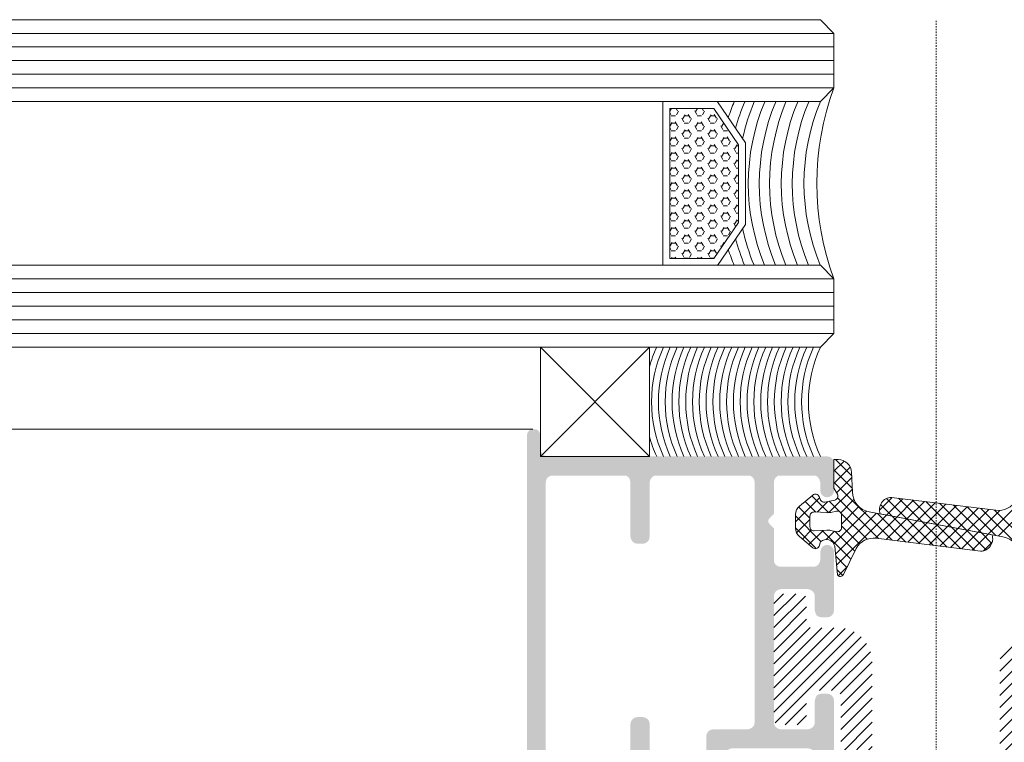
# Model space of a CAD drawing. Header units: millimetres. Extents: x -226731 to 126254, y -16359 to 60195.
# Tile 46 of 256: x -165439 to -165367, y 20926 to 20979. Entities that reach past the tile are written whole.
import ezdxf

# ---------------------------------------------------------------- set-up
doc = ezdxf.new("R2010")
doc.units = ezdxf.units.MM
doc.header["$LTSCALE"] = 0.1
doc.header["$MEASUREMENT"] = 0
doc.linetypes.add('CENTER', pattern=[2, 1.25, -0.25, 0.25, -0.25])
for name, color, linetype, lineweight in [('2_Centerline', 1, 'CENTER', 15), ('3_Hatch', 8, 'Continuous', 0), ('4. Glass', 140, 'Continuous', 15)]:
    doc.layers.add(name, color=color, linetype=linetype, lineweight=lineweight)

# ---------------------------------------------------------------- blocks, each defined once
blk = doc.blocks.new('*U429')
at = {"layer": '3_Hatch'}
h = blk.add_hatch(color=8, dxfattribs=at)
h.dxf.hatch_style = 1
h.paths.add_polyline_path([(28.61, 92.527), (28.61, 57.993), (28.573, 57.828), (28.464, 57.645), (28.28, 57.535), (28.098, 57.517), (22.902, 57.517), (22.701, 57.535), (22.537, 57.645), (22.445, 57.828), (22.409, 57.993), (22.409, 92.527), (22.445, 92.711), (22.537, 92.875), (22.701, 92.985), (22.902, 93.022), (28.098, 93.022), (28.28, 92.985), (28.464, 92.875), (28.573, 92.711)], flags=16)
h.paths.add_polyline_path([(22.409, 37.89), (22.354, 38.091), (22.244, 38.256), (22.097, 38.366), (21.896, 38.403), (21.494, 38.403), (21.311, 38.366), (21.146, 38.256), (21.037, 38.091), (21, 37.89), (21, 33.903), (20.945, 33.702), (20.835, 33.537), (20.689, 33.427), (20.488, 33.408), (13.793, 33.408), (13.61, 33.427), (13.446, 33.537), (13.336, 33.702), (13.299, 33.903), (13.299, 51.499), (13.336, 51.7), (13.446, 51.846), (13.61, 51.956), (13.793, 52.011), (16.354, 52.011), (16.537, 52.048), (16.702, 52.157), (16.812, 52.322), (16.848, 52.505), (16.848, 55.596), (16.867, 55.797), (16.976, 55.962), (17.159, 56.072), (17.36, 56.108), (20.488, 56.108), (20.689, 56.072), (20.835, 55.962), (20.945, 55.797), (21, 55.596), (21, 51.609), (21.037, 51.408), (21.146, 51.261), (21.311, 51.152), (21.494, 51.115), (21.896, 51.115), (22.097, 51.152), (22.244, 51.261), (22.354, 51.408), (22.409, 51.609), (22.409, 55.596), (22.445, 55.797), (22.537, 55.962), (22.701, 56.072), (22.902, 56.108), (28.098, 56.108), (28.28, 56.072), (28.464, 55.962), (28.573, 55.797), (28.61, 55.596), (28.61, 33.903), (28.573, 33.702), (28.464, 33.537), (28.28, 33.427), (28.098, 33.408), (22.902, 33.408), (22.701, 33.427), (22.537, 33.537), (22.445, 33.702), (22.409, 33.903)], flags=16)
h.paths.add_polyline_path([(12.202, 36.537), (11.891, 36.226), (11.891, 33.903), (11.854, 33.702), (11.745, 33.537), (11.58, 33.427), (11.379, 33.408), (9.001, 33.408), (8.8, 33.427), (8.654, 33.537), (8.544, 33.702), (8.489, 33.903), (8.489, 34.506), (8.452, 34.689), (8.342, 34.854), (8.178, 34.964), (7.995, 35), (7.794, 34.964), (7.629, 34.854), (7.519, 34.689), (7.483, 34.506), (7.483, 32.494), (7.519, 32.311), (7.629, 32.146), (7.794, 32.036), (7.995, 32), (28.5, 32), (28.701, 31.945), (28.847, 31.835), (28.957, 31.689), (29.012, 31.488), (29.012, 30.482), (29.049, 30.299), (29.14, 30.134), (29.305, 30.024), (29.506, 30.007), (29.688, 30.024), (29.853, 30.134), (29.963, 30.299), (29.999, 30.482), (29.999, 93.918), (29.963, 94.119), (29.853, 94.284), (29.688, 94.393), (29.506, 94.412), (16.501, 94.412), (16.299, 94.393), (16.153, 94.284), (16.043, 94.119), (15.988, 93.918), (15.988, 93.516), (16.043, 93.351), (16.153, 93.168), (16.299, 93.058), (16.501, 93.022), (20.488, 93.022), (20.689, 92.985), (20.835, 92.875), (20.945, 92.711), (21, 92.527), (21, 57.993), (20.945, 57.828), (20.835, 57.645), (20.689, 57.535), (20.488, 57.517), (14.415, 57.517), (14.25, 57.48), (14.159, 57.425), (14.068, 57.371), (14.013, 57.298), (13.958, 57.224), (13.939, 57.133), (13.922, 57.059), (13.922, 56.968), (13.939, 56.877), (13.958, 56.786), (14.013, 56.712), (14.068, 56.639), (14.159, 56.584), (14.25, 56.548), (14.36, 56.511), (14.945, 56.511), (15.146, 56.456), (15.294, 56.347), (15.402, 56.2), (15.44, 55.999), (15.44, 53.914), (15.402, 53.713), (15.294, 53.548), (15.146, 53.438), (14.945, 53.402), (9.385, 53.402), (9.202, 53.438), (9.037, 53.548), (8.927, 53.713), (8.891, 53.914), (8.891, 55.999), (8.927, 56.2), (9.037, 56.347), (9.202, 56.456), (9.385, 56.511), (9.916, 56.511), (10.117, 56.548), (10.263, 56.657), (10.373, 56.804), (10.428, 57.006), (10.373, 57.207), (10.263, 57.353), (10.117, 57.463), (9.916, 57.517), (7.995, 57.517), (7.794, 57.463), (7.629, 57.353), (7.519, 57.207), (7.483, 57.006), (7.483, 49.908), (7.519, 49.707), (7.629, 49.542), (7.794, 49.432), (7.995, 49.396), (8.379, 49.396), (8.58, 49.432), (8.762, 49.542), (8.836, 49.707), (8.891, 49.908), (8.891, 51.499), (8.927, 51.7), (9.037, 51.846), (9.202, 51.956), (9.385, 52.011), (11.379, 52.011), (11.58, 51.956), (11.745, 51.846), (11.854, 51.7), (11.891, 51.499), (11.891, 42.244), (11.854, 42.061), (11.745, 41.896), (11.58, 41.786), (11.379, 41.731), (9.385, 41.731), (9.202, 41.786), (9.037, 41.896), (8.927, 42.061), (8.891, 42.244), (8.891, 43.304), (8.836, 43.487), (8.762, 43.652), (8.58, 43.762), (8.379, 43.798), (7.995, 43.798), (7.794, 43.762), (7.629, 43.652), (7.519, 43.487), (7.483, 43.304), (7.483, 38.987), (7.5, 38.86), (7.538, 38.769), (7.593, 38.695), (7.648, 38.64), (7.702, 38.585), (7.775, 38.549), (7.849, 38.512), (7.921, 38.494), (7.995, 38.494), (8.086, 38.494), (8.159, 38.53), (8.233, 38.567), (8.306, 38.604), (8.36, 38.676), (8.415, 38.75), (8.489, 38.987), (8.489, 39.591), (8.544, 39.792), (8.654, 39.957), (8.8, 40.067), (9.001, 40.086), (11.379, 40.086), (11.58, 40.067), (11.745, 39.957), (11.854, 39.792), (11.891, 39.591), (11.891, 37.268), (12.202, 36.957), (12.293, 36.829), (12.293, 36.664)])
h = blk.add_hatch(dxfattribs=at)
h.set_pattern_fill('ANSI31', color=8, scale=5)
h.set_pattern_definition([(45, (-26191.7542, -15010.3187), (-0.441941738, 0.441941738), [])])
h.paths.add_polyline_path([(-9.495, 44.174), (-9.477, 44.32), (-9.385, 44.466), (-9.258, 44.54), (-9.111, 44.576), (-7.191, 44.576), (-7.063, 44.576), (-6.807, 44.595), (-6.569, 44.65), (-6.332, 44.722), (-6.112, 44.814), (-5.892, 44.924), (-5.691, 45.07), (-5.508, 45.216), (-5.344, 45.381), (-5.197, 45.582), (-5.051, 45.764), (-4.941, 45.984), (-4.85, 46.204), (-4.776, 46.442), (-4.722, 46.679), (-4.704, 46.935), (-4.685, 47.064), (-4.685, 59.372), (-4.668, 59.537), (-4.575, 59.664), (-4.448, 59.755), (-4.302, 59.774), (6.873, 59.774), (7.019, 59.81), (7.147, 59.901), (7.221, 60.03), (7.257, 60.195), (7.257, 62.389), (7.221, 62.535), (7.147, 62.664), (7.019, 62.755), (6.873, 62.773), (-6.605, 62.773), (-6.752, 62.755), (-6.88, 62.664), (-6.971, 62.535), (-6.99, 62.389), (-6.99, 49.569), (-7.026, 49.422), (-7.1, 49.276), (-7.246, 49.204), (-7.392, 49.166), (-9.111, 49.166), (-9.258, 49.204), (-9.385, 49.276), (-9.477, 49.422), (-9.495, 49.569), (-9.495, 51.288), (-9.514, 51.435), (-9.605, 51.562), (-9.733, 51.654), (-9.897, 51.672), (-11.489, 51.672), (-11.654, 51.654), (-11.781, 51.562), (-11.872, 51.435), (-11.891, 51.288), (-11.891, 42.455), (-11.872, 42.309), (-11.781, 42.199), (-11.654, 42.108), (-11.489, 42.07), (-9.897, 42.07), (-9.733, 42.108), (-9.605, 42.199), (-9.514, 42.309), (-9.495, 42.455)])
h = blk.add_hatch(dxfattribs=at)
h.set_pattern_fill('ANSI31', color=8, scale=5)
h.set_pattern_definition([(45, (-26191.7542, -14950.54475), (-0.441941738, 0.441941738), [])])
h.paths.add_polyline_path([(9.477, 44.32), (9.495, 44.174), (9.495, 42.455), (9.514, 42.309), (9.605, 42.199), (9.733, 42.108), (9.897, 42.07), (11.489, 42.07), (11.654, 42.108), (11.781, 42.199), (11.872, 42.309), (11.891, 42.455), (11.891, 51.288), (11.872, 51.435), (11.781, 51.562), (11.654, 51.654), (11.489, 51.672), (9.897, 51.672), (9.733, 51.654), (9.605, 51.562), (9.514, 51.435), (9.495, 51.288), (9.495, 49.569), (9.477, 49.422), (9.385, 49.276), (9.258, 49.204), (9.111, 49.166), (7.392, 49.166), (7.246, 49.204), (7.1, 49.276), (7.026, 49.422), (6.99, 49.569), (6.99, 62.389), (6.971, 62.535), (6.88, 62.664), (6.752, 62.755), (6.605, 62.773), (-6.873, 62.773), (-7.019, 62.755), (-7.147, 62.664), (-7.221, 62.535), (-7.257, 62.389), (-7.257, 60.195), (-7.221, 60.03), (-7.147, 59.901), (-7.019, 59.81), (-6.873, 59.774), (4.302, 59.774), (4.448, 59.755), (4.575, 59.664), (4.668, 59.537), (4.685, 59.372), (4.685, 47.064), (4.704, 46.935), (4.722, 46.679), (4.776, 46.442), (4.85, 46.204), (4.941, 45.984), (5.051, 45.764), (5.197, 45.582), (5.344, 45.381), (5.508, 45.216), (5.691, 45.07), (5.892, 44.924), (6.112, 44.814), (6.332, 44.722), (6.569, 44.65), (6.807, 44.595), (7.063, 44.576), (7.191, 44.576), (9.111, 44.576), (9.258, 44.54), (9.385, 44.466)])
at = {"layer": '2_Centerline', "color": 8, "ltscale": 0.25}
blk.add_line((0, 230.777), (0, 0), dxfattribs=at)
at = {"layer": '3_Hatch', "color": 8}
for p, q in [((6.783, 40.665), (5.869, 38.747)), ((7.426, 38.584), (7.232, 40.693)), ((4.382, 38.009), (-3.269, 38.954)), ((8.573, 38.583), (8.467, 38.259)), ((10.019, 37.881), (9.043, 38.7)), ((4.097, 36.22), (-4.903, 37.891)), ((-4.097, 37.742), (4.903, 36.071)), ((6.937, 36.309), (6.937, 37.227)), ((7.299, 37.521), (7.721, 37.431)), ((8.01, 37.409), (8.93, 37.459)), ((9.247, 37.16), (9.247, 36.376)), ((10.305, 36.268), (10.305, 37.268)), ((7.721, 36.105), (7.299, 36.015)), ((8.93, 36.077), (8.01, 36.127)), ((-4.382, 35.953), (3.269, 35.008)), ((9.043, 34.837), (10.019, 35.656)), ((7.483, 34.325), (7.234, 34.761)), ((7.433, 35.203), (8.145, 35.354)), ((8.467, 35.211), (8.573, 34.953)), ((6.129, 34.611), (6.188, 33.195)), ((7.483, 32.237), (7.483, 34.325)), ((7.187, 32.237), (7.483, 32.237)), ((29.012, 32), (21.012, 32)), ((21.012, 32), (21.012, 24)), ((29.012, 32), (21.012, 24)), ((21.012, 24), (21.012, 32)), ((21.012, 32), (29.012, 24)), ((29.012, 24), (29.012, 32)), ((29.012, 24), (29.012, 32)), ((29.556, 30.007), (1150, 30.007)), ((21.012, 24), (29.012, 24)), ((1150, 23, 0.002), (7.483, 23)), ((1150, 22, 0.002), (7.483, 22)), ((1150, 21, 0.002), (7.483, 21)), ((1150, 20, 0.002), (7.483, 20)), ((1150, 19, 0.002), (7.483, 19)), ((16.026, 18.012, 0.02), (13.974, 15.012, 0.02)), ((16.289, 17.512, 0.02), (14.474, 14.857, 0.02)), ((19.526, 17.512, 0.02), (16.289, 17.512, 0.02)), ((19.526, 6.512, 0.02), (19.526, 17.512, 0.02)), ((20.026, 6.012, 0.02), (20.026, 18.012, 0.02)), ((13.974, 15.012, 0.02), (13.974, 9.012, 0.02)), ((14.474, 14.857, 0.02), (14.474, 9.166, 0.02)), ((13.974, 9.012, 0.02), (16.026, 6.012, 0.02)), ((14.474, 9.166, 0.02), (16.289, 6.512, 0.02)), ((16.289, 6.512, 0.02), (19.526, 6.512, 0.02)), ((1150, 5, 0.002), (7.483, 5)), ((1150, 4, 0.002), (7.483, 4)), ((1150, 3, 0.002), (7.483, 3)), ((1150, 2, 0.002), (7.483, 2)), ((1150, 1, 0.002), (7.483, 1))]:
    blk.add_line(p, q, dxfattribs=at)
at = {"layer": '3_Hatch', "color": 8, "linetype": 'Continuous'}
for p, q in [((6.495, 40.062), (7.179, 40.746)), ((7.27, 40.285), (6.83, 40.725)), ((-3.289, 35.818), (-7.483, 40.012)), ((3.625, 36.308), (7.298, 39.981)), ((7.359, 39.312), (6.532, 40.139)), ((-4.297, 35.942), (-7.428, 39.073)), ((4.37, 36.169), (7.372, 39.171)), ((8.359, 37.428), (6.247, 39.54)), ((-4.124, 38.282), (-3.481, 38.925)), ((-3.296, 37.593), (-4.089, 38.386)), ((-3.83, 37.692), (-2.645, 38.877)), ((-2.211, 37.392), (-3.671, 38.851)), ((-3.084, 37.554), (-1.858, 38.78)), ((-1.126, 37.19), (-2.836, 38.901)), ((-2.339, 37.415), (-1.071, 38.683)), ((-0.04, 36.988), (-1.828, 38.776)), ((-1.593, 37.277), (-0.285, 38.586)), ((-0.848, 37.138), (0.502, 38.488)), ((1.045, 36.787), (-0.819, 38.652)), ((-0.102, 37), (1.289, 38.391)), ((2.131, 36.585), (0.189, 38.527)), ((0.643, 36.862), (2.076, 38.294)), ((3.216, 36.384), (1.197, 38.403)), ((4.302, 36.182), (2.206, 38.278)), ((5.103, 36.019), (7.495, 38.411)), ((6.937, 37.082), (5.606, 38.413)), ((7.405, 37.498), (5.962, 38.942)), ((8.276, 37.424), (9.32, 38.467)), ((8.594, 38.625), (8.695, 38.727)), ((10.305, 37.25), (8.791, 38.764)), ((-7.441, 34.964), (-4.575, 37.831)), ((-7.357, 34.164), (-3.83, 37.692)), ((-4.677, 35.961), (-3.084, 37.554)), ((-2.28, 35.693), (-4.382, 37.795)), ((-1.272, 35.569), (-3.296, 37.593)), ((1.388, 36.723), (2.862, 38.197)), ((2.134, 36.585), (3.649, 38.1)), ((2.879, 36.446), (4.436, 38.003)), ((7.483, 33.885), (3.214, 38.154)), ((7.221, 35.031), (4.223, 38.029)), ((6.978, 36.158), (5.057, 38.079)), ((7.456, 37.487), (8.065, 38.097)), ((10.305, 36.366), (8.438, 38.233)), ((9.132, 37.396), (9.801, 38.064)), ((9.247, 36.627), (10.229, 37.609)), ((-3.865, 35.889), (-2.339, 37.415)), ((-3.079, 35.792), (-1.593, 37.277)), ((-2.292, 35.695), (-0.848, 37.138)), ((-0.263, 35.444), (-2.211, 37.392)), ((-1.505, 35.597), (-0.102, 37)), ((0.745, 35.32), (-1.126, 37.19)), ((-0.718, 35.5), (0.643, 36.862)), ((1.753, 35.195), (-0.04, 36.988)), ((5.657, 35.688), (6.937, 36.968)), ((0.068, 35.403), (1.388, 36.723)), ((0.855, 35.306), (2.134, 36.585)), ((2.762, 35.07), (1.045, 36.787)), ((1.642, 35.209), (2.879, 36.446)), ((3.627, 35.089), (2.131, 36.585)), ((2.429, 35.112), (3.625, 36.308)), ((4.07, 35.53), (3.216, 36.384)), ((6.017, 35.165), (6.99, 36.138)), ((6.138, 34.401), (7.862, 36.125)), ((9.119, 34.9), (7.892, 36.127)), ((8.539, 35.035), (10.305, 36.801)), ((10.078, 35.71), (9.247, 36.54)), ((3.215, 35.014), (4.152, 35.951)), ((7.845, 35.291), (7.086, 36.05)), ((7.929, 35.308), (8.709, 36.089)), ((9.6, 35.304), (8.82, 36.083)), ((6.173, 33.553), (7.288, 34.667)), ((7.483, 33.001), (6.14, 34.344)), ((6.293, 32.789), (7.483, 33.979)), ((7.363, 32.237), (6.179, 33.421)), ((6.734, 32.346), (7.483, 33.095)), ((16.562, 17.487, 0.02), (16.272, 17.487, 0.02)), ((16.742, 17.12, 0.02), (16.583, 17.395, 0.02)), ((17.218, 17.395, 0.02), (17.151, 17.512, 0.02)), ((17.514, 17.487, 0.02), (17.197, 17.487, 0.02)), ((17.446, 17.422, 0.02), (17.497, 17.512, 0.02)), ((17.922, 17.148, 0.02), (18.081, 17.422, 0.02)), ((18.467, 17.487, 0.02), (18.149, 17.487, 0.02)), ((18.647, 17.12, 0.02), (18.488, 17.395, 0.02)), ((19.123, 17.395, 0.02), (19.056, 17.512, 0.02)), ((19.419, 17.487, 0.02), (19.102, 17.487, 0.02)), ((19.351, 17.422, 0.02), (19.402, 17.512, 0.02)), ((15.789, 16.57, 0.02), (15.724, 16.684, 0.02)), ((16.266, 16.845, 0.02), (16.107, 17.12, 0.02)), ((16.562, 16.937, 0.02), (16.244, 16.937, 0.02)), ((16.493, 16.873, 0.02), (16.652, 17.148, 0.02)), ((16.969, 16.598, 0.02), (17.128, 16.873, 0.02)), ((17.514, 16.937, 0.02), (17.197, 16.937, 0.02)), ((17.694, 16.57, 0.02), (17.536, 16.845, 0.02)), ((18.171, 16.845, 0.02), (18.012, 17.12, 0.02)), ((18.467, 16.937, 0.02), (18.149, 16.937, 0.02)), ((18.398, 16.873, 0.02), (18.557, 17.148, 0.02)), ((18.874, 16.598, 0.02), (19.033, 16.873, 0.02)), ((19.419, 16.937, 0.02), (19.102, 16.937, 0.02)), ((19.526, 16.698, 0.02), (19.441, 16.845, 0.02)), ((15.609, 16.387, 0.02), (15.52, 16.387, 0.02)), ((15.541, 16.323, 0.02), (15.699, 16.598, 0.02)), ((16.017, 16.048, 0.02), (16.176, 16.323, 0.02)), ((16.266, 15.745, 0.02), (16.107, 16.02, 0.02)), ((16.562, 16.387, 0.02), (16.244, 16.387, 0.02)), ((16.493, 15.773, 0.02), (16.652, 16.048, 0.02)), ((16.742, 16.02, 0.02), (16.583, 16.295, 0.02)), ((17.218, 16.295, 0.02), (17.059, 16.57, 0.02)), ((17.514, 16.387, 0.02), (17.197, 16.387, 0.02)), ((17.446, 16.323, 0.02), (17.604, 16.598, 0.02)), ((17.922, 16.048, 0.02), (18.081, 16.323, 0.02)), ((18.171, 15.745, 0.02), (18.012, 16.02, 0.02)), ((18.467, 16.387, 0.02), (18.149, 16.387, 0.02)), ((18.398, 15.773, 0.02), (18.557, 16.048, 0.02)), ((18.647, 16.02, 0.02), (18.488, 16.295, 0.02)), ((19.123, 16.295, 0.02), (18.964, 16.57, 0.02)), ((19.419, 16.387, 0.02), (19.102, 16.387, 0.02)), ((19.351, 16.323, 0.02), (19.509, 16.598, 0.02)), ((14.837, 14.92, 0.02), (14.691, 15.174, 0.02)), ((15.064, 15.498, 0.02), (15.223, 15.773, 0.02)), ((15.313, 15.195, 0.02), (15.154, 15.47, 0.02)), ((15.609, 15.837, 0.02), (15.292, 15.837, 0.02)), ((15.609, 15.287, 0.02), (15.292, 15.287, 0.02)), ((15.541, 15.223, 0.02), (15.699, 15.498, 0.02)), ((15.789, 15.47, 0.02), (15.631, 15.745, 0.02)), ((16.017, 14.948, 0.02), (16.176, 15.223, 0.02)), ((16.562, 15.837, 0.02), (16.244, 15.837, 0.02)), ((16.562, 15.287, 0.02), (16.244, 15.287, 0.02)), ((16.742, 14.92, 0.02), (16.583, 15.195, 0.02)), ((16.969, 15.498, 0.02), (17.128, 15.773, 0.02)), ((17.218, 15.195, 0.02), (17.059, 15.47, 0.02)), ((17.514, 15.837, 0.02), (17.197, 15.837, 0.02)), ((17.514, 15.287, 0.02), (17.197, 15.287, 0.02)), ((17.446, 15.223, 0.02), (17.604, 15.498, 0.02)), ((17.694, 15.47, 0.02), (17.536, 15.745, 0.02)), ((17.922, 14.948, 0.02), (18.081, 15.223, 0.02)), ((18.467, 15.837, 0.02), (18.149, 15.837, 0.02)), ((18.467, 15.287, 0.02), (18.149, 15.287, 0.02)), ((18.647, 14.92, 0.02), (18.488, 15.195, 0.02)), ((18.874, 15.498, 0.02), (19.033, 15.773, 0.02)), ((19.123, 15.195, 0.02), (18.964, 15.47, 0.02)), ((19.419, 15.837, 0.02), (19.102, 15.837, 0.02)), ((19.419, 15.287, 0.02), (19.102, 15.287, 0.02)), ((19.351, 15.223, 0.02), (19.509, 15.498, 0.02)), ((19.526, 15.598, 0.02), (19.441, 15.745, 0.02)), ((14.657, 14.737, 0.02), (14.474, 14.737, 0.02)), ((14.588, 14.673, 0.02), (14.747, 14.948, 0.02)), ((15.064, 14.398, 0.02), (15.223, 14.673, 0.02)), ((15.609, 14.737, 0.02), (15.292, 14.737, 0.02)), ((15.789, 14.37, 0.02), (15.631, 14.645, 0.02)), ((16.266, 14.645, 0.02), (16.107, 14.92, 0.02)), ((16.562, 14.737, 0.02), (16.244, 14.737, 0.02)), ((16.493, 14.673, 0.02), (16.652, 14.948, 0.02)), ((16.969, 14.398, 0.02), (17.128, 14.673, 0.02)), ((17.514, 14.737, 0.02), (17.197, 14.737, 0.02)), ((17.694, 14.37, 0.02), (17.536, 14.645, 0.02)), ((18.171, 14.645, 0.02), (18.012, 14.92, 0.02)), ((18.467, 14.737, 0.02), (18.149, 14.737, 0.02)), ((18.398, 14.673, 0.02), (18.557, 14.948, 0.02)), ((18.874, 14.398, 0.02), (19.033, 14.673, 0.02)), ((19.419, 14.737, 0.02), (19.102, 14.737, 0.02)), ((19.526, 14.498, 0.02), (19.441, 14.645, 0.02)), ((14.657, 14.187, 0.02), (14.474, 14.187, 0.02)), ((14.588, 13.573, 0.02), (14.747, 13.848, 0.02)), ((14.837, 13.82, 0.02), (14.678, 14.095, 0.02)), ((15.313, 14.095, 0.02), (15.154, 14.37, 0.02)), ((15.609, 14.187, 0.02), (15.292, 14.187, 0.02)), ((15.541, 14.123, 0.02), (15.699, 14.398, 0.02)), ((16.017, 13.848, 0.02), (16.176, 14.123, 0.02)), ((16.266, 13.546, 0.02), (16.107, 13.82, 0.02)), ((16.562, 14.187, 0.02), (16.244, 14.187, 0.02)), ((16.493, 13.573, 0.02), (16.652, 13.848, 0.02)), ((16.742, 13.82, 0.02), (16.583, 14.095, 0.02)), ((17.218, 14.095, 0.02), (17.059, 14.37, 0.02)), ((17.514, 14.187, 0.02), (17.197, 14.187, 0.02)), ((17.446, 14.123, 0.02), (17.604, 14.398, 0.02)), ((17.922, 13.848, 0.02), (18.081, 14.123, 0.02)), ((18.171, 13.546, 0.02), (18.012, 13.82, 0.02)), ((18.467, 14.187, 0.02), (18.149, 14.187, 0.02)), ((18.398, 13.573, 0.02), (18.557, 13.848, 0.02)), ((18.647, 13.82, 0.02), (18.488, 14.095, 0.02)), ((19.123, 14.095, 0.02), (18.964, 14.37, 0.02)), ((19.419, 14.187, 0.02), (19.102, 14.187, 0.02)), ((19.351, 14.123, 0.02), (19.509, 14.398, 0.02)), ((14.657, 13.637, 0.02), (14.474, 13.637, 0.02)), ((14.657, 13.087, 0.02), (14.474, 13.087, 0.02)), ((14.837, 12.721, 0.02), (14.678, 12.996, 0.02)), ((15.064, 13.298, 0.02), (15.223, 13.573, 0.02)), ((15.313, 12.996, 0.02), (15.154, 13.271, 0.02)), ((15.609, 13.637, 0.02), (15.292, 13.637, 0.02)), ((15.609, 13.087, 0.02), (15.292, 13.087, 0.02)), ((15.541, 13.023, 0.02), (15.699, 13.298, 0.02)), ((15.789, 13.271, 0.02), (15.631, 13.546, 0.02)), ((16.017, 12.748, 0.02), (16.176, 13.023, 0.02)), ((16.562, 13.637, 0.02), (16.244, 13.637, 0.02)), ((16.562, 13.087, 0.02), (16.244, 13.087, 0.02)), ((16.742, 12.721, 0.02), (16.583, 12.996, 0.02)), ((16.969, 13.298, 0.02), (17.128, 13.573, 0.02)), ((17.218, 12.996, 0.02), (17.059, 13.271, 0.02)), ((17.514, 13.637, 0.02), (17.197, 13.637, 0.02)), ((17.514, 13.087, 0.02), (17.197, 13.087, 0.02)), ((17.446, 13.023, 0.02), (17.604, 13.298, 0.02)), ((17.694, 13.271, 0.02), (17.536, 13.546, 0.02)), ((17.922, 12.748, 0.02), (18.081, 13.023, 0.02)), ((18.467, 13.637, 0.02), (18.149, 13.637, 0.02)), ((18.467, 13.087, 0.02), (18.149, 13.087, 0.02)), ((18.647, 12.721, 0.02), (18.488, 12.996, 0.02)), ((18.874, 13.298, 0.02), (19.033, 13.573, 0.02)), ((19.123, 12.996, 0.02), (18.964, 13.271, 0.02)), ((19.419, 13.637, 0.02), (19.102, 13.637, 0.02)), ((19.419, 13.087, 0.02), (19.102, 13.087, 0.02)), ((19.351, 13.023, 0.02), (19.509, 13.298, 0.02)), ((19.526, 13.398, 0.02), (19.441, 13.546, 0.02)), ((14.657, 12.537, 0.02), (14.474, 12.537, 0.02)), ((14.588, 12.473, 0.02), (14.747, 12.748, 0.02)), ((15.064, 12.198, 0.02), (15.223, 12.473, 0.02)), ((15.609, 12.537, 0.02), (15.292, 12.537, 0.02)), ((15.789, 12.171, 0.02), (15.631, 12.446, 0.02)), ((16.266, 12.446, 0.02), (16.107, 12.721, 0.02)), ((16.562, 12.537, 0.02), (16.244, 12.537, 0.02)), ((16.493, 12.473, 0.02), (16.652, 12.748, 0.02)), ((16.969, 12.198, 0.02), (17.128, 12.473, 0.02)), ((17.514, 12.537, 0.02), (17.197, 12.537, 0.02)), ((17.694, 12.171, 0.02), (17.536, 12.446, 0.02)), ((18.171, 12.446, 0.02), (18.012, 12.721, 0.02)), ((18.467, 12.537, 0.02), (18.149, 12.537, 0.02)), ((18.398, 12.473, 0.02), (18.557, 12.748, 0.02)), ((18.874, 12.198, 0.02), (19.033, 12.473, 0.02)), ((19.419, 12.537, 0.02), (19.102, 12.537, 0.02)), ((19.526, 12.298, 0.02), (19.441, 12.446, 0.02)), ((14.657, 11.987, 0.02), (14.474, 11.987, 0.02)), ((14.588, 11.373, 0.02), (14.747, 11.648, 0.02)), ((14.837, 11.621, 0.02), (14.678, 11.896, 0.02)), ((15.313, 11.896, 0.02), (15.154, 12.171, 0.02)), ((15.609, 11.987, 0.02), (15.292, 11.987, 0.02)), ((15.541, 11.923, 0.02), (15.699, 12.198, 0.02)), ((16.017, 11.648, 0.02), (16.176, 11.923, 0.02)), ((16.266, 11.346, 0.02), (16.107, 11.621, 0.02)), ((16.562, 11.987, 0.02), (16.244, 11.987, 0.02)), ((16.493, 11.373, 0.02), (16.652, 11.648, 0.02)), ((16.742, 11.621, 0.02), (16.583, 11.896, 0.02)), ((17.218, 11.896, 0.02), (17.059, 12.171, 0.02)), ((17.514, 11.987, 0.02), (17.197, 11.987, 0.02)), ((17.446, 11.923, 0.02), (17.604, 12.198, 0.02)), ((17.922, 11.648, 0.02), (18.081, 11.923, 0.02)), ((18.171, 11.346, 0.02), (18.012, 11.621, 0.02)), ((18.467, 11.987, 0.02), (18.149, 11.987, 0.02)), ((18.398, 11.373, 0.02), (18.557, 11.648, 0.02)), ((18.647, 11.621, 0.02), (18.488, 11.896, 0.02)), ((19.123, 11.896, 0.02), (18.964, 12.171, 0.02)), ((19.419, 11.987, 0.02), (19.102, 11.987, 0.02)), ((19.351, 11.923, 0.02), (19.509, 12.198, 0.02)), ((14.657, 11.437, 0.02), (14.474, 11.437, 0.02)), ((14.657, 10.888, 0.02), (14.474, 10.888, 0.02)), ((15.064, 11.098, 0.02), (15.223, 11.373, 0.02)), ((15.313, 10.796, 0.02), (15.154, 11.071, 0.02)), ((15.609, 11.437, 0.02), (15.292, 11.437, 0.02)), ((15.609, 10.888, 0.02), (15.292, 10.888, 0.02)), ((15.541, 10.823, 0.02), (15.699, 11.098, 0.02)), ((15.789, 11.071, 0.02), (15.631, 11.346, 0.02)), ((16.562, 11.437, 0.02), (16.244, 11.437, 0.02)), ((16.562, 10.888, 0.02), (16.244, 10.888, 0.02)), ((16.969, 11.098, 0.02), (17.128, 11.373, 0.02)), ((17.218, 10.796, 0.02), (17.059, 11.071, 0.02)), ((17.514, 11.437, 0.02), (17.197, 11.437, 0.02)), ((17.514, 10.888, 0.02), (17.197, 10.888, 0.02)), ((17.446, 10.823, 0.02), (17.604, 11.098, 0.02)), ((17.694, 11.071, 0.02), (17.536, 11.346, 0.02)), ((18.467, 11.437, 0.02), (18.149, 11.437, 0.02)), ((18.467, 10.888, 0.02), (18.149, 10.888, 0.02)), ((18.874, 11.098, 0.02), (19.033, 11.373, 0.02)), ((19.123, 10.796, 0.02), (18.964, 11.071, 0.02)), ((19.419, 11.437, 0.02), (19.102, 11.437, 0.02)), ((19.419, 10.888, 0.02), (19.102, 10.888, 0.02)), ((19.351, 10.823, 0.02), (19.509, 11.098, 0.02)), ((19.526, 11.199, 0.02), (19.441, 11.346, 0.02)), ((14.657, 10.338, 0.02), (14.474, 10.338, 0.02)), ((14.588, 10.273, 0.02), (14.747, 10.548, 0.02)), ((14.837, 10.521, 0.02), (14.678, 10.796, 0.02)), ((15.064, 9.998, 0.02), (15.223, 10.273, 0.02)), ((15.609, 10.338, 0.02), (15.292, 10.338, 0.02)), ((15.789, 9.971, 0.02), (15.631, 10.246, 0.02)), ((16.017, 10.548, 0.02), (16.176, 10.823, 0.02)), ((16.266, 10.246, 0.02), (16.107, 10.521, 0.02)), ((16.562, 10.338, 0.02), (16.244, 10.338, 0.02)), ((16.493, 10.273, 0.02), (16.652, 10.548, 0.02)), ((16.742, 10.521, 0.02), (16.583, 10.796, 0.02)), ((16.969, 9.998, 0.02), (17.128, 10.273, 0.02)), ((17.514, 10.338, 0.02), (17.197, 10.338, 0.02)), ((17.694, 9.971, 0.02), (17.536, 10.246, 0.02)), ((17.922, 10.548, 0.02), (18.081, 10.823, 0.02)), ((18.171, 10.246, 0.02), (18.012, 10.521, 0.02)), ((18.467, 10.338, 0.02), (18.149, 10.338, 0.02)), ((18.398, 10.273, 0.02), (18.557, 10.548, 0.02)), ((18.647, 10.521, 0.02), (18.488, 10.796, 0.02)), ((18.874, 9.998, 0.02), (19.033, 10.273, 0.02)), ((19.419, 10.338, 0.02), (19.102, 10.338, 0.02)), ((19.526, 10.099, 0.02), (19.441, 10.246, 0.02)), ((14.657, 9.788, 0.02), (14.474, 9.788, 0.02)), ((14.588, 9.174, 0.02), (14.747, 9.449, 0.02)), ((14.837, 9.421, 0.02), (14.678, 9.696, 0.02)), ((15.313, 9.696, 0.02), (15.154, 9.971, 0.02)), ((15.609, 9.788, 0.02), (15.292, 9.788, 0.02)), ((15.541, 9.724, 0.02), (15.699, 9.998, 0.02)), ((16.017, 9.449, 0.02), (16.176, 9.724, 0.02)), ((16.266, 9.146, 0.02), (16.107, 9.421, 0.02)), ((16.562, 9.788, 0.02), (16.244, 9.788, 0.02)), ((16.493, 9.174, 0.02), (16.652, 9.449, 0.02)), ((16.742, 9.421, 0.02), (16.583, 9.696, 0.02)), ((17.218, 9.696, 0.02), (17.059, 9.971, 0.02)), ((17.514, 9.788, 0.02), (17.197, 9.788, 0.02)), ((17.446, 9.724, 0.02), (17.604, 9.998, 0.02)), ((17.922, 9.449, 0.02), (18.081, 9.724, 0.02)), ((18.171, 9.146, 0.02), (18.012, 9.421, 0.02)), ((18.467, 9.788, 0.02), (18.149, 9.788, 0.02)), ((18.398, 9.174, 0.02), (18.557, 9.449, 0.02)), ((18.647, 9.421, 0.02), (18.488, 9.696, 0.02)), ((19.123, 9.696, 0.02), (18.964, 9.971, 0.02)), ((19.419, 9.788, 0.02), (19.102, 9.788, 0.02)), ((19.351, 9.724, 0.02), (19.509, 9.998, 0.02)), ((14.657, 9.238, 0.02), (14.474, 9.238, 0.02)), ((15.064, 8.899, 0.02), (15.223, 9.174, 0.02)), ((15.313, 8.596, 0.02), (15.154, 8.871, 0.02)), ((15.609, 9.238, 0.02), (15.292, 9.238, 0.02)), ((15.609, 8.688, 0.02), (15.292, 8.688, 0.02)), ((15.541, 8.624, 0.02), (15.699, 8.899, 0.02)), ((15.789, 8.871, 0.02), (15.631, 9.146, 0.02)), ((16.562, 9.238, 0.02), (16.244, 9.238, 0.02)), ((16.562, 8.688, 0.02), (16.244, 8.688, 0.02)), ((16.969, 8.899, 0.02), (17.128, 9.174, 0.02)), ((17.218, 8.596, 0.02), (17.059, 8.871, 0.02)), ((17.514, 9.238, 0.02), (17.197, 9.238, 0.02)), ((17.514, 8.688, 0.02), (17.197, 8.688, 0.02)), ((17.446, 8.624, 0.02), (17.604, 8.899, 0.02)), ((17.694, 8.871, 0.02), (17.536, 9.146, 0.02)), ((18.467, 9.238, 0.02), (18.149, 9.238, 0.02)), ((18.467, 8.688, 0.02), (18.149, 8.688, 0.02)), ((18.874, 8.899, 0.02), (19.033, 9.174, 0.02)), ((19.123, 8.596, 0.02), (18.964, 8.871, 0.02)), ((19.419, 9.238, 0.02), (19.102, 9.238, 0.02)), ((19.419, 8.688, 0.02), (19.102, 8.688, 0.02)), ((19.351, 8.624, 0.02), (19.509, 8.899, 0.02)), ((19.526, 8.999, 0.02), (19.441, 9.146, 0.02)), ((15.222, 8.072, 0.02), (15.223, 8.074, 0.02)), ((15.609, 8.138, 0.02), (15.292, 8.138, 0.02)), ((15.789, 7.771, 0.02), (15.631, 8.046, 0.02)), ((16.017, 8.349, 0.02), (16.176, 8.624, 0.02)), ((16.266, 8.046, 0.02), (16.107, 8.321, 0.02)), ((16.562, 8.138, 0.02), (16.244, 8.138, 0.02)), ((16.493, 8.074, 0.02), (16.652, 8.349, 0.02)), ((16.742, 8.321, 0.02), (16.583, 8.596, 0.02)), ((16.969, 7.799, 0.02), (17.128, 8.074, 0.02)), ((17.514, 8.138, 0.02), (17.197, 8.138, 0.02)), ((17.694, 7.771, 0.02), (17.536, 8.046, 0.02)), ((17.922, 8.349, 0.02), (18.081, 8.624, 0.02)), ((18.171, 8.046, 0.02), (18.012, 8.321, 0.02)), ((18.467, 8.138, 0.02), (18.149, 8.138, 0.02)), ((18.398, 8.074, 0.02), (18.557, 8.349, 0.02)), ((18.647, 8.321, 0.02), (18.488, 8.596, 0.02)), ((18.874, 7.799, 0.02), (19.033, 8.074, 0.02)), ((19.419, 8.138, 0.02), (19.102, 8.138, 0.02)), ((19.526, 7.899, 0.02), (19.441, 8.046, 0.02)), ((15.609, 7.588, 0.02), (15.553, 7.588, 0.02)), ((15.567, 7.569, 0.02), (15.699, 7.799, 0.02)), ((16.017, 7.249, 0.02), (16.176, 7.524, 0.02)), ((16.266, 6.946, 0.02), (16.107, 7.221, 0.02)), ((16.562, 7.588, 0.02), (16.244, 7.588, 0.02)), ((16.493, 6.974, 0.02), (16.652, 7.249, 0.02)), ((16.742, 7.221, 0.02), (16.583, 7.496, 0.02)), ((17.218, 7.496, 0.02), (17.059, 7.771, 0.02)), ((17.514, 7.588, 0.02), (17.197, 7.588, 0.02)), ((17.446, 7.524, 0.02), (17.604, 7.799, 0.02)), ((17.922, 7.249, 0.02), (18.081, 7.524, 0.02)), ((18.171, 6.946, 0.02), (18.012, 7.221, 0.02)), ((18.467, 7.588, 0.02), (18.149, 7.588, 0.02)), ((18.398, 6.974, 0.02), (18.557, 7.249, 0.02)), ((18.647, 7.221, 0.02), (18.488, 7.496, 0.02)), ((19.123, 7.496, 0.02), (18.964, 7.771, 0.02)), ((19.419, 7.588, 0.02), (19.102, 7.588, 0.02)), ((19.351, 7.524, 0.02), (19.509, 7.799, 0.02)), ((16.562, 7.038, 0.02), (16.244, 7.038, 0.02)), ((16.969, 6.699, 0.02), (17.128, 6.974, 0.02)), ((17.152, 6.512, 0.02), (17.059, 6.671, 0.02)), ((17.514, 7.038, 0.02), (17.197, 7.038, 0.02)), ((17.496, 6.512, 0.02), (17.604, 6.699, 0.02)), ((17.694, 6.671, 0.02), (17.536, 6.946, 0.02)), ((18.467, 7.038, 0.02), (18.149, 7.038, 0.02)), ((18.874, 6.699, 0.02), (19.033, 6.974, 0.02)), ((19.057, 6.512, 0.02), (18.964, 6.671, 0.02)), ((19.419, 7.038, 0.02), (19.102, 7.038, 0.02)), ((19.401, 6.512, 0.02), (19.509, 6.699, 0.02)), ((19.526, 6.799, 0.02), (19.441, 6.946, 0.02))]:
    blk.add_line(p, q, dxfattribs=at)
at = {"layer": '3_Hatch', "color": 8}
for centre, radius, start, end in [((7.017, 40.53), 0.271, 37.21285, 149.92237), ((-4.629, 39.366), 1.5, 180.58052, 259.48031), ((-3.253, 38.054), 0.9, 91.01751, 200.28693), ((4.57, 39.497), 1.5, 262.79568, 329.96103), ((8.043, 38.731), 0.635, 193.38016, 311.91246), ((8.85, 38.47), 0.3, 50, 157.7969), ((9.505, 37.268), 0.8, 0, 50), ((7.237, 37.227), 0.3, 78.02694, 180), ((7.95, 38.507), 1.1, 258.02694, 273.1356), ((8.947, 37.16), 0.3, 0, 93.1356), ((3.253, 35.908), 0.9, 271.01751, 20.28693), ((7.237, 36.309), 0.3, 180, 281.97306), ((7.95, 35.029), 1.1, 86.8644, 101.97306), ((8.947, 36.376), 0.3, 266.8644, 0), ((9.505, 36.268), 0.8, 310, 0), ((-4.57, 34.465), 1.5, 82.79568, 149.96103), ((4.629, 34.596), 1.5, 0.58052, 79.48031), ((7.495, 34.91), 0.3, 101.97306, 209.64468), ((8.208, 35.061), 0.3, 30, 101.97306), ((8.85, 35.066), 0.3, 202.2031, 310), ((7.187, 33.237), 1, 182.39254, 270), ((-0.234, 28, 0.003), 9.591, 335.34983, 24.65017), ((0.266, 28, 0.003), 9.591, 335.34983, 24.65017), ((0.766, 28, 0.003), 9.591, 335.34983, 24.65017), ((1.266, 28, 0.003), 9.591, 335.34983, 24.65017), ((1.766, 28, 0.003), 9.591, 335.34983, 24.65017), ((2.266, 28, 0.003), 9.591, 335.34983, 24.65017), ((2.766, 28, 0.003), 9.591, 335.34983, 24.65017), ((3.266, 28, 0.003), 9.591, 335.34983, 24.65017), ((3.766, 28, 0.003), 9.591, 335.34983, 24.65017), ((4.266, 28, 0.003), 9.591, 335.34983, 24.65017), ((4.766, 28, 0.003), 9.591, 335.34983, 24.65017), ((5.266, 28, 0.003), 9.591, 335.34983, 24.65017), ((5.766, 28, 0.003), 9.591, 335.34983, 24.65017), ((6.266, 28, 0.003), 9.591, 335.34983, 24.65017), ((6.766, 28, 0.003), 9.591, 335.34983, 24.65017), ((7.266, 28, 0.003), 9.591, 335.34983, 24.65017), ((7.766, 28, 0.003), 9.591, 335.34983, 24.65017), ((8.266, 28, 0.003), 9.591, 335.34983, 24.65017), ((8.766, 28, 0.003), 9.591, 335.34983, 24.65017), ((9.266, 28, 0.003), 9.591, 335.34983, 24.65017), ((9.766, 28, 0.003), 9.591, 335.34983, 24.65017), ((10.266, 28, 0.003), 9.591, 335.34983, 24.65017), ((10.766, 28, 0.003), 9.591, 335.34983, 24.65017), ((11.266, 28, 0.003), 9.591, 335.34983, 24.65017), ((11.766, 28, 0.003), 9.591, 15.4043, 24.65017), ((11.766, 28, 0.003), 9.591, 335.34983, 344.5957), ((-11.328, 12, 0.026), 20.071, 339.58873, 20.41127), ((-5.923, 12, 0.003), 15.605, 337.3883, 22.56543), ((-5.066, 12.012, 0.02), 15.605, 337.3883, 22.56543), ((-4.26, 12.012, 0.02), 15.605, 337.3883, 22.56543), ((-3.403, 12.012, 0.02), 15.605, 337.3883, 22.56543), ((-2.647, 12.012, 0.02), 15.605, 337.3883, 22.56543), ((-1.841, 12.012, 0.02), 15.605, 337.3883, 22.56543), ((-1.072, 12.012, 0.02), 15.605, 12.21409, 22.56543), ((-0.376, 12.012, 0.02), 15.605, 15.05226, 22.56543), ((0.393, 12.012, 0.02), 15.605, 18.05407, 22.56543), ((-1.072, 12.012, 0.02), 15.605, 337.3883, 347.78591), ((-0.376, 12.012, 0.02), 15.605, 337.3883, 344.94774), ((0.393, 12.012, 0.02), 15.605, 337.3883, 341.94593)]:
    blk.add_arc(centre, radius, start, end, dxfattribs=at)
at = {"layer": '4. Glass', "color": 8}
for p, q in [((7.483, 23), (8.483, 24)), ((8.483, 24), (100, 24)), ((7.483, 19), (7.483, 23)), ((8.483, 18), (7.483, 19)), ((100, 18), (8.483, 18)), ((7.483, 5, 0.003), (8.483, 6, 0.003)), ((8.483, 6, 0.003), (100, 6, 0.003)), ((7.483, 1, 0.003), (7.483, 5, 0.003)), ((8.483, 0, 0.003), (7.483, 1, 0.003)), ((100, 0), (8.483, 0))]:
    blk.add_line(p, q, dxfattribs=at)

msp = doc.modelspace()

# ---------------------------------------------------------------- block references
at = {"layer": '3_Hatch', "color": 8, "rotation": 179.9999999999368}
msp.add_blockref('*U429', (-165371.947, 20978.953), dxfattribs=at)

doc.saveas('drawing.dxf')
